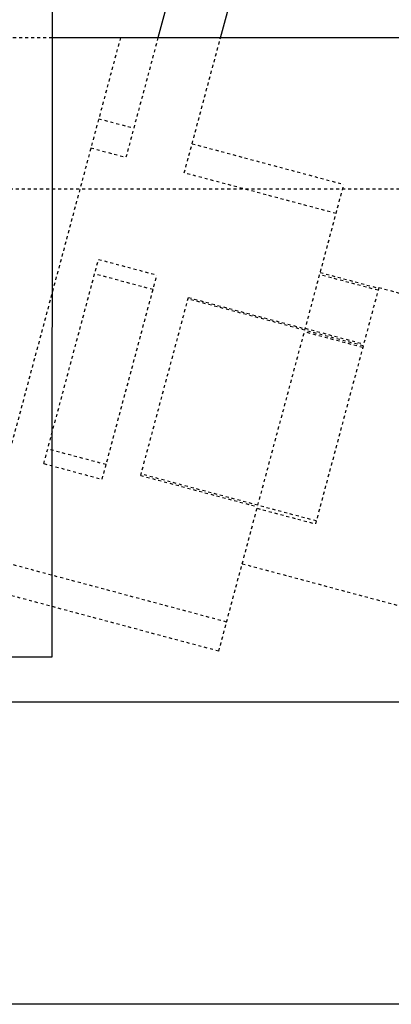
# Model space of a CAD drawing. Header units: millimetres. Extents: x -24622 to 2314, y -1603 to 2287.
# Tile 149 of 197: x 179 to 191, y 867 to 900. Entities that reach past the tile are written whole.
import ezdxf

# ---------------------------------------------------------------- set-up
doc = ezdxf.new("R2010")
doc.units = ezdxf.units.MM
doc.linetypes.add('HIDDEN', pattern=[0.2, 0.1, -0.1])
doc.layers.add('DEFAULT_2', color=8, linetype='HIDDEN')

msp = doc.modelspace()

# ---------------------------------------------------------------- linework, layer by layer
at = {"color": 7, "linetype": 'Continuous'}
for p, q in [((180.154, 938.828), (180.118, 878.828)), ((190.333, 924.355), (183.629, 899.336)), ((185.699, 899.336), (192.265, 923.838)), ((208.024, 899.336), (180.13, 899.336)), ((180.118, 878.828), (178.024, 878.829)), ((213.024, 877.336), (11.024, 877.336)), ((213.024, 867.336), (11.024, 867.336))]:
    msp.add_line(p, q, dxfattribs=at)
at = {"layer": 'DEFAULT_2', "color": 8, "linetype": 'HIDDEN'}
for p, q in [((180.13, 899.336), (155.13, 899.336)), ((182.387, 899.336), (176.492, 877.336)), ((183.629, 899.336), (182.568, 895.378)), ((184.5, 894.86), (185.699, 899.336)), ((181.668, 896.654), (182.827, 896.344)), ((184.759, 895.826), (189.782, 894.48)), ((181.409, 895.688), (182.568, 895.378)), ((189.523, 893.514), (184.5, 894.86)), ((185.641, 879.025), (189.782, 894.48)), ((170.324, 894.337), (208.024, 894.337)), ((179.851, 885.235), (181.662, 891.997)), ((181.662, 891.997), (183.594, 891.479)), ((183.465, 890.996), (181.533, 891.514)), ((189, 891.563), (190.932, 891.045)), ((181.783, 884.718), (183.594, 891.479)), ((190.913, 890.973), (188.981, 891.491)), ((190.937, 891.065), (188.841, 883.241)), ((190.937, 891.065), (196.733, 889.512)), ((183.058, 884.842), (184.637, 890.734)), ((190.42, 889.133), (184.624, 890.686)), ((184.637, 890.734), (188.501, 889.699)), ((190.405, 889.079), (188.473, 889.597)), ((188.505, 889.715), (190.437, 889.198)), ((181.912, 885.201), (179.98, 885.718)), ((179.851, 885.235), (181.783, 884.718)), ((183.058, 884.842), (186.922, 883.807)), ((188.867, 883.337), (183.071, 884.89)), ((186.909, 883.758), (188.841, 883.241)), ((185.9, 879.991), (177.786, 882.165)), ((186.417, 881.923), (194.145, 879.853)), ((185.641, 879.025), (177.527, 881.199))]:
    msp.add_line(p, q, dxfattribs=at)

doc.saveas('drawing.dxf')
